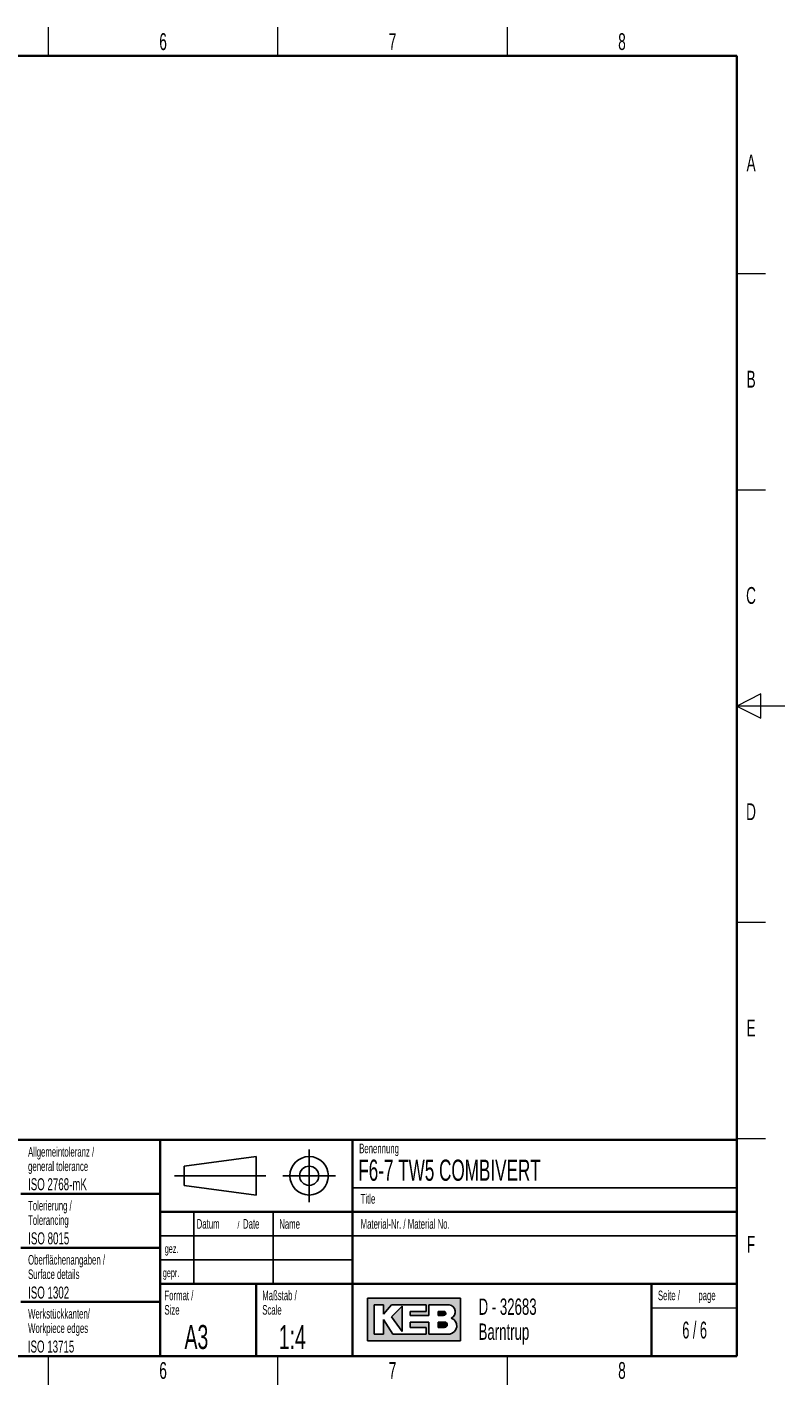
# Paper-space layout 'Blatt6' of a CAD drawing. Header units: millimetres. Extents: x 5 to 418, y 2 to 292.
import ezdxf

# ---------------------------------------------------------------- set-up
doc = ezdxf.new("R2010")
doc.units = ezdxf.units.MM
doc.layers.add('SLD-0', color=7, linetype='Continuous')
doc.styles.add('SLDTEXTSTYLE1', font='TXT', dxfattribs={"width": 0.605})
doc.styles.add('SLDTEXTSTYLE2', font='TXT', dxfattribs={"width": 0.563})

# ---------------------------------------------------------------- blocks, each defined once
blk = doc.blocks.new('SW_NOTE_0_101')
at = {"layer": 'SLD-0', "color": 0, "char_height": 2, "attachment_point": 1, "style": 'SLDTEXTSTYLE1'}
for s, insert in [('Werkstückkanten/', (0, 2.5781354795)), ('Workpiece edges', (0, -0.4218645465))]:
    blk.add_mtext(s, dxfattribs=dict(at, insert=insert))
blk = doc.blocks.new('SW_NOTE_0_102')
at = {"layer": 'SLD-0', "color": 0, "char_height": 2, "attachment_point": 1, "style": 'SLDTEXTSTYLE1'}
for s, insert in [('Oberflächenangaben /', (0, 2.5781354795)), ('Surface details', (0, -0.4218645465))]:
    blk.add_mtext(s, dxfattribs=dict(at, insert=insert))
blk = doc.blocks.new('SW_NOTE_0_103')
at = {"layer": 'SLD-0', "color": 0, "char_height": 2, "attachment_point": 1, "style": 'SLDTEXTSTYLE1'}
for s, insert in [('Tolerierung /', (0, 2.5781354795)), ('Tolerancing', (0, -0.4218645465))]:
    blk.add_mtext(s, dxfattribs=dict(at, insert=insert))
blk = doc.blocks.new('SW_NOTE_0_104')
at = {"layer": 'SLD-0', "color": 0, "char_height": 2, "attachment_point": 1, "style": 'SLDTEXTSTYLE1'}
for s, insert in [('Allgemeintoleranz /', (0, 2.5781354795)), ('general tolerance', (0, -0.4218645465))]:
    blk.add_mtext(s, dxfattribs=dict(at, insert=insert))
blk = doc.blocks.new('SW_NOTE_0_105')
at = {"layer": 'SLD-0', "color": 0, "char_height": 2, "attachment_point": 1, "style": 'SLDTEXTSTYLE1'}
for s, insert in [('Format /', (0, 2.5781354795)), ('Size', (0, -0.4218645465))]:
    blk.add_mtext(s, dxfattribs=dict(at, insert=insert))
blk = doc.blocks.new('SW_NOTE_0_106')
at = {"layer": 'SLD-0', "color": 0, "attachment_point": 1, "style": 'SLDTEXTSTYLE1'}
for s, insert, char_height in [('Datum', (0, 2.5781354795), 2), ('/', (8.4829859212, 2.0780460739), 1.5), ('Date', (9.6392361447, 2.5781354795), 2)]:
    blk.add_mtext(s, dxfattribs=dict(at, insert=insert, char_height=char_height))
blk = doc.blocks.new('SW_NOTE_0_107')
at = {"layer": 'SLD-0', "color": 0, "char_height": 2, "attachment_point": 1, "style": 'SLDTEXTSTYLE1'}
for s, insert in [('Maßstab /', (0, 2.5781354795)), ('Scale', (0, -0.4218645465))]:
    blk.add_mtext(s, dxfattribs=dict(at, insert=insert))
blk = doc.blocks.new('SW_NOTE_0_108')
at = {"layer": 'SLD-0', "color": 0, "char_height": 3.4, "attachment_point": 1, "style": 'SLDTEXTSTYLE1'}
for s, insert in [('D - 32683', (0, 4.3828303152)), ('Barntrup', (0, -0.8171696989))]:
    blk.add_mtext(s, dxfattribs=dict(at, insert=insert))
blk = doc.blocks.new('SW_NOTE_0_109')
at = {"layer": 'SLD-0', "color": 0, "char_height": 2, "attachment_point": 1, "style": 'SLDTEXTSTYLE1'}
for s, insert in [('Seite /', (0, 2.5781354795)), ('page', (8.413542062, 2.5784205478))]:
    blk.add_mtext(s, dxfattribs=dict(at, insert=insert))

psp = doc.layouts.new('Blatt6')

# ---------------------------------------------------------------- hatches: boundary and pattern name
at = {"linetype": 'Continuous'}
h = psp.add_hatch(color=7, dxfattribs=at)
h.paths.add_polyline_path([(331.1423676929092, 15.18257760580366), (350.5207896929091, 15.18257760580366), (350.5207896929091, 24.04128480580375), (331.1423676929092, 24.04128480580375)], flags=0)
edge = h.paths.add_edge_path(flags=0)
edge.add_arc((347.9991875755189, 18.26988521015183), 1.720915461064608, -81.72003226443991, 70.17096003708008, ccw=False)
edge.add_line((348.2470169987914, 16.56690822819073), (348.2293995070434, 16.56675060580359))
edge.add_line((348.2293995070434, 16.56675060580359), (343.8767592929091, 16.56675060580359))
edge.add_line((343.8767592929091, 16.56675060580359), (343.8767592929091, 19.05826200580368))
edge.add_line((343.8767592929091, 19.05826200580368), (340.0010748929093, 19.05826200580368))
edge.add_line((340.0010748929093, 19.05826200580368), (340.0010748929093, 17.95092360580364))
edge.add_line((340.0010748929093, 17.95092360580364), (343.3230900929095, 17.95092360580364))
edge.add_line((343.3230900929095, 17.95092360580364), (343.3230900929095, 16.56675060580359))
edge.add_line((343.3230900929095, 16.56675060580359), (336.4022250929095, 16.56675060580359))
edge.add_line((336.4022250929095, 16.56675060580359), (334.4643828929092, 19.61193120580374))
edge.add_line((334.4643828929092, 19.61193120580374), (334.4643828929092, 16.56675060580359))
edge.add_line((334.4643828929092, 16.56675060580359), (332.5265406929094, 16.56675060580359))
edge.add_line((332.5265406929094, 16.56675060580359), (332.5265406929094, 22.65711180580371))
edge.add_line((332.5265406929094, 22.65711180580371), (334.4643828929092, 22.65711180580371))
edge.add_line((334.4643828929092, 22.65711180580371), (334.4643828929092, 20.71926960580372))
edge.add_line((334.4643828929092, 20.71926960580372), (336.1253904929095, 22.65711180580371))
edge.add_line((336.1253904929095, 22.65711180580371), (343.3230900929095, 22.65711180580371))
edge.add_line((343.3230900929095, 22.65711180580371), (343.3230900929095, 21.27293880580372))
edge.add_line((343.3230900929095, 21.27293880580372), (340.0010748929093, 21.27293880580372))
edge.add_line((340.0010748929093, 21.27293880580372), (340.0010748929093, 20.44243500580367))
edge.add_line((340.0010748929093, 20.44243500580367), (343.8767592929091, 20.44243500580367))
edge.add_line((343.8767592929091, 20.44243500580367), (343.8767592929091, 22.65711180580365))
edge.add_line((343.8767592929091, 22.65711180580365), (348.1497422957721, 22.65711180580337))
edge.add_line((348.1497422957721, 22.65711180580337), (348.151741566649, 22.65711180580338))
edge.add_line((348.151741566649, 22.65711180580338), (348.1521661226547, 22.65713246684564))
edge.add_arc((347.9523797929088, 21.20834406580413), 1.462498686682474, -64.4589412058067, 82.1484933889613, ccw=False)
psp.add_hatch(color=7, dxfattribs=at).paths.add_polyline_path([(338.3400672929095, 17.12041980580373), (338.3400672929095, 22.38027720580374), (336.1253904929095, 20.16560040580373)], flags=0)
h = psp.add_hatch(color=7, dxfattribs=at)
edge = h.paths.add_edge_path(flags=0)
edge.add_line((345.8146014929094, 20.44243500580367), (346.974194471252, 20.44243500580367))
edge.add_arc((347.0534490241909, 20.85768690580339), 0.4227474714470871, 259.1945394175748, 460.8054605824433)
edge.add_line((346.9741944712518, 21.27293880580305), (345.8146014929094, 21.27293880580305))
edge.add_line((345.8146014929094, 21.27293880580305), (345.8146014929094, 20.44243500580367))
h = psp.add_hatch(color=7, dxfattribs=at)
edge = h.paths.add_edge_path(flags=0)
edge.add_line((345.8146014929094, 17.95092360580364), (347.1991847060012, 17.95092360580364))
edge.add_arc((347.1991847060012, 18.50459280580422), 0.5536692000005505, 270.0000000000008, 450.0000000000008)
edge.add_line((347.1991847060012, 19.05826200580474), (347.1703327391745, 19.05826200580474))
edge.add_line((347.1703327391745, 19.05826200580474), (345.8146014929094, 19.05826200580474))
edge.add_line((345.8146014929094, 19.05826200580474), (345.8146014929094, 17.95092360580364))

# ---------------------------------------------------------------- linework, layer by layer
at = {"layer": 'SLD-0', "lineweight": 18}
for p, q in [((264.75, 282.5), (264.75, 288.5)), ((312.5, 282.5), (312.5, 288.5)), ((360.25, 282.5), (360.25, 288.5)), ((408, 237.25), (414, 237.25)), ((408, 192.25), (414, 192.25)), ((413, 149.75), (408, 147.25)), ((413, 144.75), (413, 149.75)), ((418, 147.25), (408, 147.25)), ((408, 147.25), (413, 144.75)), ((408, 102.25), (414, 102.25)), ((408, 57.25), (414, 57.25)), ((390.2572074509, 22), (408, 22)), ((264.75, 6), (264.75, 12)), ((312.5, 6), (312.5, 12)), ((360.25, 6), (360.25, 12))]:
    psp.add_line(p, q, dxfattribs=at)
at = {"layer": 'SLD-0', "lineweight": 35}
for p, q in [((408, 282.5), (26, 282.5)), ((408, 12), (408, 282.5)), ((135, 57), (408, 57)), ((288, 57), (288, 12)), ((328, 57.0000000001), (328, 12)), ((408, 57), (408, 12)), ((259, 45.75), (288, 45.75)), ((408, 42), (288, 42)), ((259, 34.5), (288, 34.5)), ((288, 27), (408, 27)), ((308, 27), (308, 12)), ((390.2572074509, 27), (390.2572074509, 12)), ((259, 23.25), (288, 23.25)), ((26, 12), (408, 12)), ((135, 12), (408, 12))]:
    psp.add_line(p, q, dxfattribs=at)
at = {"layer": 'SLD-0'}
for p, q in [((319, 55), (319, 44)), ((293, 51.5), (308, 53.5)), ((293, 51.5), (293, 47.5)), ((308, 53.5), (308, 45.5)), ((291, 49.5), (310, 49.5)), ((313.5, 49.5), (324.5, 49.5)), ((293, 47.5), (308, 45.5)), ((328, 47.0000000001), (408, 47.0000000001)), ((295, 42), (295, 27)), ((311.5, 42), (311.5, 27)), ((288, 37), (408, 37)), ((288, 32), (328, 32)), ((348.1497422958, 22.6571118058), (348.1517415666, 22.6571118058)), ((348.1517415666, 22.6571118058), (348.1521661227, 22.6571324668)), ((348.229399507, 16.5667506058), (348.2470169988, 16.5669082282))]:
    psp.add_line(p, q, dxfattribs=at)
at = {"layer": 'SLD-0', "linetype": 'Continuous'}
for p, q in [((350.5207896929, 24.0412848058), (331.1423676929, 24.0412848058)), ((331.1423676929, 24.0412848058), (331.1423676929, 15.1825776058)), ((334.4643828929, 22.6571118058), (332.5265406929, 22.6571118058)), ((332.5265406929, 22.6571118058), (332.5265406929, 16.5667506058)), ((334.4643828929, 20.7192696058), (336.1253904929, 22.6571118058)), ((334.4643828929, 20.7192696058), (334.4643828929, 22.6571118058)), ((336.1253904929, 22.6571118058), (343.3230900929, 22.6571118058)), ((343.3230900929, 22.6571118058), (343.3230900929, 21.2729388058)), ((348.1497422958, 22.6571118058), (343.8767592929, 22.6571118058)), ((343.8767592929, 20.4424350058), (343.8767592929, 22.6571118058)), ((348.1497422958, 22.6571118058), (348.1517415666, 22.6571118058)), ((348.1517415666, 22.6571118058), (348.1521661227, 22.6571324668)), ((350.5207896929, 15.1825776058), (350.5207896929, 24.0412848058)), ((338.3400672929, 22.3802772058), (336.1253904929, 20.1656004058)), ((336.1253904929, 20.1656004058), (338.3400672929, 17.1204198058)), ((338.3400672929, 22.3802772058), (338.3400672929, 17.1204198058)), ((340.0010748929, 21.2729388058), (340.0010748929, 20.4424350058)), ((343.3230900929, 21.2729388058), (340.0010748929, 21.2729388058)), ((340.0010748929, 20.4424350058), (343.8767592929, 20.4424350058)), ((345.8146014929, 21.2729388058), (346.9741944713, 21.2729388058)), ((345.8146014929, 21.2729388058), (345.8146014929, 20.4424350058)), ((345.8146014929, 20.4424350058), (346.9741944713, 20.4424350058)), ((334.4643828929, 16.5667506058), (334.4643828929, 19.6119312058)), ((334.4643828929, 19.6119312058), (336.4022250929, 16.5667506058)), ((340.0010748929, 19.0582620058), (340.0010748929, 17.9509236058)), ((343.8767592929, 19.0582620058), (340.0010748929, 19.0582620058)), ((340.0010748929, 17.9509236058), (343.3230900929, 17.9509236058)), ((343.3230900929, 17.9509236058), (343.3230900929, 16.5667506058)), ((343.8767592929, 16.5667506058), (343.8767592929, 19.0582620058)), ((345.8146014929, 19.0582620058), (347.199184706, 19.0582620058)), ((345.8146014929, 19.0582620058), (345.8146014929, 17.9509236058)), ((347.199184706, 17.9509236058), (345.8146014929, 17.9509236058)), ((347.1703327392, 19.0582620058), (347.199184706, 19.0582620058)), ((331.1423676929, 15.1825776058), (350.5207896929, 15.1825776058)), ((332.5265406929, 16.5667506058), (334.4643828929, 16.5667506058)), ((336.4022250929, 16.5667506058), (343.3230900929, 16.5667506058)), ((348.229399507, 16.5667506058), (343.8767592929, 16.5667506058)), ((348.229399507, 16.5667506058), (348.2470169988, 16.5669082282))]:
    psp.add_line(p, q, dxfattribs=at)
at = {"layer": 'SLD-0'}
for radius in [3.999999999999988, 1.999999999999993]:
    psp.add_circle((319, 49.5), radius, dxfattribs=at)
at = {"layer": 'SLD-0', "linetype": 'Continuous'}
for centre, radius, start, end in [((347.9523797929, 21.2083440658), 1.46249868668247, 295.5410587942, 82.1484933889), ((347.0534490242, 20.8576869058), 0.4227474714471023, 259.1945394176, 100.8054605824), ((347.9991875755, 18.2698852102), 1.720915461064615, 278.2799677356, 70.1709600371), ((347.199184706, 18.5045928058), 0.5536692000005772, 270, 90)]:
    psp.add_arc(centre, radius, start, end, dxfattribs=at)

# ---------------------------------------------------------------- block references
at = {"layer": 'SLD-0'}
for name, p in [('SW_NOTE_0_104', (260.5043854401, 52.9003064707)), ('SW_NOTE_0_103', (260.5022836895, 41.7004098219)), ('SW_NOTE_0_106', (295.5861619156, 37.9261102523)), ('SW_NOTE_0_102', (260.5027641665, 30.4450935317)), ('SW_NOTE_0_105', (288.8790098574, 23.0287702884)), ('SW_NOTE_0_107', (309.2314641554, 23.0287700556)), ('SW_NOTE_0_109', (391.5827404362, 23.0329928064)), ('SW_NOTE_0_108', (354.2591907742, 19.5828264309)), ('SW_NOTE_0_101', (260.5090753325, 19.2125013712))]:
    psp.add_blockref(name, p, dxfattribs=at)

# ---------------------------------------------------------------- texts
for s, insert, char_height, attachment_point, style in [('6', (288.6027123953, 287.2429955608), 3.5, 2, 'SLDTEXTSTYLE1'), ('7', (336.3527123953, 287.2429955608), 3.5, 2, 'SLDTEXTSTYLE1'), ('8', (384.1027123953, 287.2429955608), 3.5, 2, 'SLDTEXTSTYLE1'), ('A', (410.9815679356, 262.0010772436), 3.5, 2, 'SLDTEXTSTYLE1'), ('B', (410.9815679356, 217.0010772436), 3.5, 2, 'SLDTEXTSTYLE1'), ('C', (410.9596929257, 172.0010772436), 3.5, 2, 'SLDTEXTSTYLE1'), ('D', (410.9596929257, 127.0010772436), 3.5, 2, 'SLDTEXTSTYLE1'), ('E', (410.9815679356, 82.0010772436), 3.5, 2, 'SLDTEXTSTYLE1'), ('Benennung', (329.4092408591, 56.1865848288), 2, 1, 'SLDTEXTSTYLE1'), ('F6-7 TW5 COMBIVERT', (329.222041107, 52.8643539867), 4.4, 1, 'SLDTEXTSTYLE1'), ('ISO 2768-mK', (260.4940938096, 48.9932287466), 2.5, 1, 'SLDTEXTSTYLE1'), ('Title', (329.7169273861, 45.7051426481), 2, 1, 'SLDTEXTSTYLE1'), ('Name', (312.770034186, 40.4793879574), 2, 1, 'SLDTEXTSTYLE1'), ('Material-Nr. / Material No.', (329.7169273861, 40.4793879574), 2, 1, 'SLDTEXTSTYLE1'), ('ISO 8015', (260.5277662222, 37.732972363), 2.5, 1, 'SLDTEXTSTYLE1'), ('F', (410.9536166, 37.0010772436), 3.5, 2, 'SLDTEXTSTYLE1'), ('gez.', (288.9470592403, 35.2328921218), 1.8, 1, 'SLDTEXTSTYLE1'), ('gepr.', (288.5445949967, 30.2118970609), 1.8, 1, 'SLDTEXTSTYLE1'), ('ISO 1302', (260.5038336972, 26.4529504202), 2.5, 1, 'SLDTEXTSTYLE1'), ('A3', (293.0566699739, 18.4626222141), 5, 1, 'SLDTEXTSTYLE1'), ('1:4', (312.6833009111, 18.426931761), 5, 1, 'SLDTEXTSTYLE1'), ('6 / 6', (399.2277006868, 19.1523676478), 3.5, 2, 'SLDTEXTSTYLE2'), ('ISO 13715', (260.4472726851, 15.2160422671), 2.5, 1, 'SLDTEXTSTYLE1'), ('6', (288.6027123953, 10.7429955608), 3.5, 2, 'SLDTEXTSTYLE1'), ('7', (336.3527123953, 10.7429955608), 3.5, 2, 'SLDTEXTSTYLE1'), ('8', (384.1027123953, 10.7429955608), 3.5, 2, 'SLDTEXTSTYLE1')]:
    psp.add_mtext(s, dxfattribs=dict(at, insert=insert, char_height=char_height, attachment_point=attachment_point, style=style))

doc.saveas('drawing.dxf')
